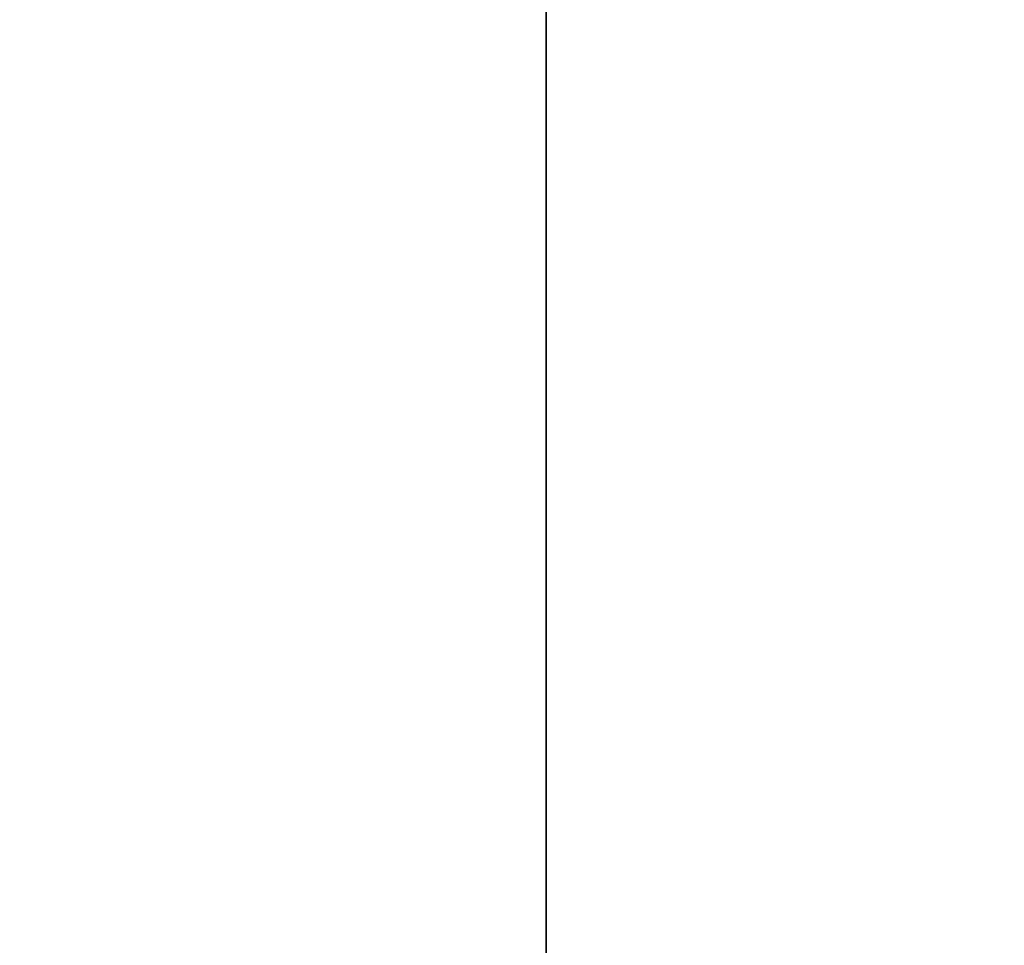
# Model space of a CAD drawing. Header units: millimetres. Extents: x 549 to 1049, y -22 to 79.
# Tile 84 of 127: x 664.6415 to 664.641808, y 47.987024 to 47.987313. Entities that reach past the tile are written whole.
import ezdxf

# ---------------------------------------------------------------- set-up
doc = ezdxf.new("R2010")
doc.units = ezdxf.units.MM
doc.header["$LTSCALE"] = 41.718519
doc.layers.add('34', color=7, linetype='CONTINUOUS')
doc.layers.add('35', color=7, linetype='CONTINUOUS')

msp = doc.modelspace()

# ---------------------------------------------------------------- linework, layer by layer
at = {"layer": '34', "color": 44, "linetype": 'Continuous', "true_color": 0x8c7500}
for points in [[(664.86209543, 77.39743011, 131.82690881), (658.10055307, -22.00256989, 136.2806055), (658.10055307, 77.39743011, 136.2806055), (664.86209543, 77.39743011, 131.82690881)], [(664.86209543, -22.00256989, 131.82690881), (658.10055307, -22.00256989, 136.2806055), (664.86209543, 77.39743011, 131.82690881), (664.86209543, -22.00256989, 131.82690881)]]:
    msp.add_3dface(points, dxfattribs=at)
at = {"layer": '35', "color": 44, "linetype": 'Continuous', "true_color": 0x8c7500}
for points in [[(657.88478095, -22.00256989, 549.18261635), (664.64166484, -22.00256989, 553.64337743), (657.88478095, 77.39743011, 549.18261635), (657.88478095, -22.00256989, 549.18261635)], [(657.88478095, 77.39743011, 549.18261635), (664.64166484, -22.00256989, 553.64337743), (664.64166484, 77.39743011, 553.64337743), (657.88478095, 77.39743011, 549.18261635)], [(664.64166484, 77.39743011, 553.64337743), (671.5394531, -22.00256989, 557.88299846), (671.5394531, 77.39743011, 557.88299846), (664.64166484, 77.39743011, 553.64337743)], [(664.64166484, -22.00256989, 553.64337743), (671.5394531, -22.00256989, 557.88299846), (664.64166484, 77.39743011, 553.64337743), (664.64166484, -22.00256989, 553.64337743)]]:
    msp.add_3dface(points, dxfattribs=at)

doc.saveas('drawing.dxf')
